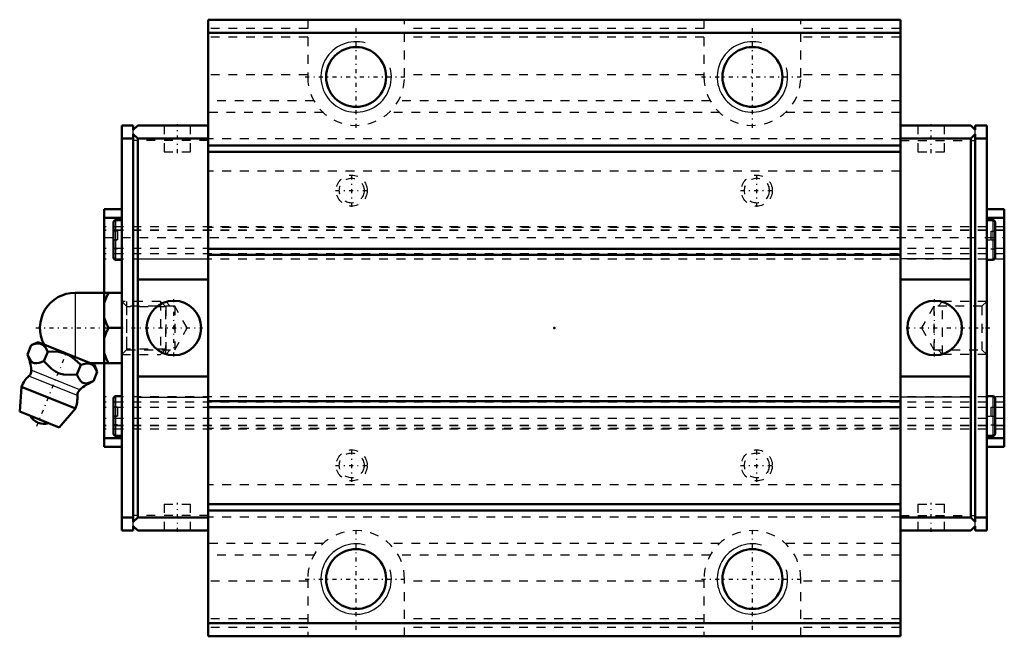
# Model space of a CAD drawing. Header units: millimetres. Extents: x -61 to 51, y -35 to 35.
import ezdxf

# ---------------------------------------------------------------- set-up
doc = ezdxf.new("R2010")
doc.units = ezdxf.units.MM
doc.linetypes.add('Center', pattern=[1.5, 0.45, -0.5, 0.05, -0.5])
doc.linetypes.add('Dashed', pattern=[2, 1, -1])
for name, color, linetype, lineweight in [('2d ConnectionPoints', 7, 'Continuous', 50), ('AM_0', 7, 'Continuous', 50), ('AM_4', 3, 'Continuous', 25), ('AM_5', 3, 'Continuous', 25), ('AM_7', 7, 'Center', 25), ('AM_9', 6, 'Dashed', 25)]:
    doc.layers.add(name, color=color, linetype=linetype, lineweight=lineweight)

# ---------------------------------------------------------------- blocks, each defined once
blk = doc.blocks.new('1_x4793kuovgn6us4rvgus6l32j________0_in_HSR25LC1SS_GK__BLOCK_1B_M6F__4')
at = {"layer": 'AM_0'}
for p, q in [((-54.4, 4), (-49.1, 4)), ((-51.1, 4), (-51.1, -4)), ((-50.6, 0), (-49.1, 0)), ((-59.82, -3), (-59.39, -1.93)), ((-58.61, -1.6), (-59.39, -1.93)), ((-52.22, -4.18), (-58.61, -1.6)), ((-57.95, -3.76), (-57.52, -2.69)), ((-54.2, -5.27), (-53.77, -4.2)), ((-52.68, -4), (-49.1, -4)), ((-51.89, -4.96), (-52.22, -4.18)), ((-52.33, -6.03), (-51.89, -4.96)), ((-60.5, -6.67), (-60.7, -9.49)), ((-54.38, -9.14), (-60.5, -6.67)), ((-56.21, -11.31), (-60.7, -9.49)), ((-56.21, -11.31), (-54.38, -9.14))]:
    blk.add_line(p, q, dxfattribs=at)
for points in [[(-50.6, 4), (-50.89, 3.44), (-51.1, 2.85)], [(-51.1, 1.15), (-51.04, 0.96), (-50.85, 0.47), (-50.6, 0)], [(-50.6, 0), (-50.89, -0.56), (-51.1, -1.15)], [(-57.52, -2.69), (-57.78, -2.21), (-57.94, -2.01), (-58.14, -1.86), (-58.44, -1.76), (-58.79, -1.75), (-59.09, -1.82), (-59.39, -1.93)], [(-59.82, -3), (-59.64, -3.4), (-59.42, -3.74), (-59.23, -3.91), (-59.01, -4), (-58.76, -4.01), (-58.5, -3.96), (-57.95, -3.76)], [(-53.77, -4.2), (-54.17, -3.79), (-54.61, -3.42), (-55.13, -3.09), (-55.71, -2.85), (-56.31, -2.71), (-56.93, -2.67), (-57.52, -2.69)], [(-51.1, -2.85), (-51.04, -3.04), (-50.85, -3.53), (-50.6, -4)], [(-57.95, -3.76), (-57.52, -4.23), (-57.1, -4.62), (-56.63, -4.95), (-56.2, -5.15), (-55.74, -5.26), (-54.97, -5.32), (-54.2, -5.27)], [(-51.89, -4.96), (-52.15, -4.48), (-52.32, -4.28), (-52.51, -4.14), (-52.82, -4.03), (-53.17, -4.03), (-53.47, -4.09), (-53.77, -4.2)], [(-54.2, -5.27), (-54.02, -5.67), (-53.8, -6.01), (-53.61, -6.18), (-53.39, -6.27), (-53.14, -6.29), (-52.88, -6.24), (-52.33, -6.03)]]:
    blk.add_lwpolyline(points, dxfattribs=at)
for centre, radius, start, end in [((-54.4, 0), 4, 90, 207.9876), ((-65.37, -5.29), 6, 4.8448, 22.4683), ((-57.44, -7.9), 3.3, 131.9787, 158), ((-60.18, -4.86), 0.8, 311.9787, 4.8448), ((-49.93, -11.53), 6, 113.5458, 131.1552), ((-57.44, -7.9), 3.3, 338, 4.0213), ((-53.35, -7.62), 0.8, 131.1552, 184.0213), ((-57.91, -9.07), 1.82, 210.1342, 285.8658)]:
    blk.add_arc(centre, radius, start, end, dxfattribs=at)
at = {"layer": 'AM_4'}
for p, q in [((-54.4, 4), (-54.4, -3.3)), ((-54.15, -7.67), (-59.65, -5.45)), ((-53.88, -7.01), (-59.39, -4.79))]:
    blk.add_line(p, q, dxfattribs=at)
at = {"layer": 'AM_5', "linetype": 'Dashed'}
for p, q in [((-48.56, 3), (-48.56, -3)), ((-44.1, 2.39), (-48.56, 2.39)), ((-44.1, -2.39), (-48.56, -2.39))]:
    blk.add_line(p, q, dxfattribs=at)
at = {"layer": 'AM_7'}
for p, q in [((-58.87, 0), (-39.94, 0)), ((-58.76, -11.15), (-55.26, -2.5))]:
    blk.add_line(p, q, dxfattribs=at)
at = {"layer": 'AM_9'}
for p, q in [((-44.71, 3), (-49.1, 3)), ((-44.71, 3), (-44.71, -3)), ((-44.1, 2.39), (-44.71, 3)), ((-44.1, 2.39), (-44.1, -2.39)), ((-49.1, -3), (-44.71, -3)), ((-44.71, -3), (-44.1, -2.39))]:
    blk.add_line(p, q, dxfattribs=at)
blk = doc.blocks.new('2_HSR25LCSSB_M6F11_S_0_in_HSR25LC1SS_GK__BLOCK_1B_M6F__4')
at = {"layer": 'AM_0'}
for p, q in [((39.3, 35), (-39.3, 35)), ((-39.3, 35), (-39.3, -35)), ((39.3, 35), (39.3, -35)), ((39.3, 33.5), (-39.3, 33.5)), ((-47.8, 23), (-49.1, 23)), ((-49.1, 23), (-49.1, -23)), ((-47.8, 23), (-47.8, 22.5)), ((-47.8, 22.5), (-47.3, 23)), ((-39.3, 23), (-47.3, 23)), ((39.3, 23), (47.3, 23)), ((47.8, 22.5), (47.3, 23)), ((47.8, 23), (47.8, 22.5)), ((47.8, 23), (49.1, 23)), ((49.1, -23), (49.1, 23)), ((-47.8, 21.5), (-49.1, 21.5)), ((-47.3, 21.5), (-47.8, 22)), ((-47.8, 22), (-47.8, -22)), ((-47.3, -21.5), (-47.3, 21.5)), ((-39.3, 21.5), (-47.3, 21.5)), ((39.3, 21.5), (47.3, 21.5)), ((47.3, 21.5), (47.8, 22)), ((47.3, -21.5), (47.3, 21.5)), ((47.8, 22), (47.8, -22)), ((47.8, 21.5), (49.1, 21.5)), ((39.3, 20.7), (-39.3, 20.7)), ((39.3, 20), (-39.3, 20)), ((-51.1, 13.5), (-51.1, 4)), ((-51.1, 13.5), (-49.1, 13.5)), ((51.1, 13.5), (49.1, 13.5)), ((51.1, 13.5), (51.1, -13.5)), ((-51.1, 12.5), (-49.1, 12.5)), ((51.1, 12.5), (49.1, 12.5)), ((-50.05, 12.01), (-50.05, 7.99)), ((-49.1, 12.25), (-49.81, 12.25)), ((49.81, 12.25), (49.1, 12.25)), ((50.05, 12.01), (50.05, 7.99)), ((39.3, 9), (-39.3, 9)), ((39.3, 8.3), (-39.3, 8.3)), ((-49.81, 7.75), (-49.1, 7.75)), ((49.1, 7.75), (49.81, 7.75)), ((-47.3, 5.5), (-39.3, 5.5)), ((47.3, 5.5), (39.3, 5.5)), ((-51.1, -4), (-51.1, -13.5)), ((-47.3, -5.5), (-39.3, -5.5)), ((47.3, -5.5), (39.3, -5.5)), ((-49.1, -7.75), (-49.81, -7.75)), ((49.81, -7.75), (49.1, -7.75)), ((-50.05, -7.99), (-50.05, -12.01)), ((39.3, -8.3), (-39.3, -8.3)), ((50.05, -7.99), (50.05, -12.01)), ((39.3, -9), (-39.3, -9)), ((-49.81, -12.25), (-49.1, -12.25)), ((49.1, -12.25), (49.81, -12.25)), ((-51.1, -12.5), (-49.1, -12.5)), ((51.1, -12.5), (49.1, -12.5)), ((-51.1, -13.5), (-49.1, -13.5)), ((51.1, -13.5), (49.1, -13.5)), ((39.3, -20), (-39.3, -20)), ((39.3, -20.7), (-39.3, -20.7)), ((-47.8, -21.5), (-49.1, -21.5)), ((-47.8, -22), (-47.3, -21.5)), ((-39.3, -21.5), (-47.3, -21.5)), ((39.3, -21.5), (47.3, -21.5)), ((47.8, -22), (47.3, -21.5)), ((47.8, -21.5), (49.1, -21.5)), ((-47.8, -23), (-49.1, -23)), ((-47.3, -23), (-47.8, -22.5)), ((-47.8, -22.5), (-47.8, -23)), ((-39.3, -23), (-47.3, -23)), ((39.3, -23), (47.3, -23)), ((47.3, -23), (47.8, -22.5)), ((47.8, -22.5), (47.8, -23)), ((47.8, -23), (49.1, -23)), ((39.3, -33.5), (-39.3, -33.5)), ((39.3, -35), (-39.3, -35))]:
    blk.add_line(p, q, dxfattribs=at)
for centre, radius in [((-22.5, 28.5), 3.4), ((22.5, 28.5), 3.4), ((-43.19, 0), 3.1), ((43.19, 0), 3.1), ((-22.5, -28.5), 3.4), ((22.5, -28.5), 3.4)]:
    blk.add_circle(centre, radius, dxfattribs=at)
for centre, start, end in [((-49.81, 12.01), 90, 180), ((49.81, 12.01), 360, 90), ((-49.81, 7.99), 180, 270), ((49.81, 7.99), 270, 0), ((-49.81, -7.99), 90, 180), ((49.81, -7.99), 360, 90), ((-49.81, -12.01), 180, 270), ((49.81, -12.01), 270, 0)]:
    blk.add_arc(centre, 0.237, start, end, dxfattribs=at)
at = {"layer": 'AM_4'}
for p, q in [((-49.81, 12.25), (-49.81, 7.75)), ((49.81, 12.25), (49.81, 7.75)), ((-47.3, 7.87), (-39.3, 7.87)), ((47.3, 7.87), (39.3, 7.87)), ((-49.81, -7.75), (-49.81, -12.25)), ((49.81, -7.75), (49.81, -12.25)), ((-47.3, -7.87), (-39.3, -7.87)), ((47.3, -7.87), (39.3, -7.87))]:
    blk.add_line(p, q, dxfattribs=at)
at = {"layer": 'AM_5', "linetype": 'Dashed'}
for p, q in [((-44.1, -3), (-44.1, 3)), ((-43.6, 2.46), (-44.1, 3)), ((43.6, 2.46), (44.1, 3)), ((44.1, -3), (44.1, 3)), ((49.1, 3), (44.1, 3)), ((-43.6, -2.46), (-44.1, -3)), ((43.6, -2.46), (44.1, -3)), ((49.1, -3), (44.1, -3))]:
    blk.add_line(p, q, dxfattribs=at)
at = {"layer": 'AM_5'}
for centre in [(-22.5, 28.5), (22.5, 28.5), (-22.5, -28.5), (22.5, -28.5)]:
    blk.add_arc(centre, 4, 75, 15, dxfattribs=at)
at = {"layer": 'AM_7'}
for p, q in [((-22.5, 22.73), (-22.5, 34.27)), ((22.5, 22.73), (22.5, 34.27)), ((-28.27, 28.5), (-16.73, 28.5)), ((16.73, 28.5), (28.27, 28.5)), ((-42.8, 19.85), (-42.8, 23.15)), ((42.8, 19.85), (42.8, 23.15)), ((-23, 13.75), (-23, 17.45)), ((23, 13.75), (23, 17.45)), ((-24.85, 15.6), (-21.15, 15.6)), ((21.15, 15.6), (24.85, 15.6)), ((-50.1, 10), (-49.05, 10)), ((49.05, 10), (50.1, 10)), ((-43.19, -3.25), (-43.19, 3.26)), ((43.19, -3.25), (43.19, 3.26)), ((39.94, 0), (49.47, 0)), ((-50.1, -10), (-49.05, -10)), ((49.05, -10), (50.1, -10)), ((-23, -17.45), (-23, -13.75)), ((23, -17.45), (23, -13.75)), ((-24.85, -15.6), (-21.15, -15.6)), ((21.15, -15.6), (24.85, -15.6)), ((-42.8, -23.15), (-42.8, -19.85)), ((42.8, -23.15), (42.8, -19.85)), ((-22.5, -34.27), (-22.5, -22.73)), ((22.5, -34.27), (22.5, -22.73)), ((-28.27, -28.5), (-16.73, -28.5)), ((16.73, -28.5), (28.27, -28.5))]:
    blk.add_line(p, q, dxfattribs=at)
at = {"layer": 'AM_9'}
for p, q in [((-28, 35), (-28, 28.5)), ((-17, 28.5), (-17, 35)), ((17, 35), (17, 28.5)), ((28, 28.5), (28, 35)), ((-28, 34), (-39.3, 34)), ((17, 34), (-17, 34)), ((39.3, 34), (28, 34)), ((-28, 33), (-39.3, 33)), ((17, 33), (-17, 33)), ((39.3, 33), (28, 33)), ((-28, 28.74), (-39.3, 28.74)), ((17, 28.74), (-17, 28.74)), ((39.3, 28.74), (28, 28.74)), ((-27.28, 25.79), (-39.3, 25.79)), ((17.72, 25.79), (-17.72, 25.79)), ((39.3, 25.79), (27.28, 25.79)), ((-26.22, 24.45), (-39.3, 24.45)), ((18.78, 24.45), (-18.78, 24.45)), ((39.3, 24.45), (26.22, 24.45)), ((-47.8, 22), (-47.8, 22.5)), ((-44.3, 23), (-44.3, 20)), ((-41.3, 20), (-41.3, 23)), ((41.3, 23), (41.3, 20)), ((44.3, 20), (44.3, 23)), ((47.8, 22), (47.8, 22.5)), ((-39.3, 21.3), (-47.8, 21.3)), ((39.3, 21.49), (-39.3, 21.49)), ((39.3, 21.3), (47.8, 21.3)), ((-44.3, 20), (-41.3, 20)), ((41.3, 20), (44.3, 20)), ((39.3, 17.8), (-39.3, 17.8)), ((51.1, 11.5), (-51.1, 11.5)), ((39.3, 11.4), (-39.3, 11.4)), ((51.1, 11.09), (-51.1, 11.09)), ((51.1, 11.08), (-51.1, 11.08)), ((-51.1, 10.28), (51.1, 10.28)), ((-49.58, 11), (-50.05, 11)), ((-49.58, 11), (-49.58, 9)), ((49.58, 11), (50.05, 11)), ((49.58, 11), (49.58, 9)), ((51.1, 9.03), (-51.1, 9.03)), ((51.1, 9.03), (-51.1, 9.03)), ((-49.58, 10), (-50.05, 10)), ((-49.58, 9), (-50.05, 9)), ((49.58, 10), (50.05, 10)), ((49.58, 9), (50.05, 9)), ((51.1, 8.41), (-51.1, 8.41)), ((51.1, 7.8), (-51.1, 7.8)), ((-48.56, 2.46), (-49.1, 3)), ((-43.1, 2.46), (-48.56, 2.46)), ((-48.56, 2.46), (-48.56, -2.46)), ((-41.68, 0), (-43.1, 2.46)), ((-43.1, 2.46), (-43.1, -2.46)), ((43.1, 2.46), (41.68, 0)), ((48.56, 2.46), (43.1, 2.46)), ((43.1, 2.46), (43.1, -2.46)), ((49.1, 3), (48.56, 2.46)), ((48.56, 2.46), (48.56, -2.46)), ((-43.1, -2.46), (-41.68, 0)), ((41.68, 0), (43.1, -2.46)), ((-49.1, -3), (-48.56, -2.46)), ((-48.56, -2.46), (-43.1, -2.46)), ((43.1, -2.46), (48.56, -2.46)), ((48.56, -2.46), (49.1, -3)), ((51.1, -7.8), (-51.1, -7.8)), ((51.1, -8.41), (-51.1, -8.41)), ((51.1, -9.03), (-51.1, -9.03)), ((51.1, -9.03), (-51.1, -9.03)), ((-49.58, -9), (-50.05, -9)), ((-49.58, -10), (-50.05, -10)), ((-49.58, -9), (-49.58, -11)), ((49.58, -9), (50.05, -9)), ((49.58, -9), (49.58, -11)), ((49.58, -10), (50.05, -10)), ((51.1, -10.28), (-51.1, -10.28)), ((51.1, -11.08), (-51.1, -11.08)), ((51.1, -11.09), (-51.1, -11.09)), ((-49.58, -11), (-50.05, -11)), ((49.58, -11), (50.05, -11)), ((51.1, -11.5), (-51.1, -11.5)), ((39.3, -11.4), (-39.3, -11.4)), ((39.3, -17.8), (-39.3, -17.8)), ((-44.3, -20), (-41.3, -20)), ((-44.3, -20), (-44.3, -23)), ((-41.3, -23), (-41.3, -20)), ((41.3, -20), (44.3, -20)), ((41.3, -20), (41.3, -23)), ((44.3, -23), (44.3, -20)), ((-39.3, -21.3), (-47.8, -21.3)), ((-47.8, -22.5), (-47.8, -22)), ((39.3, -21.49), (-39.3, -21.49)), ((39.3, -21.3), (47.8, -21.3)), ((47.8, -22.5), (47.8, -22)), ((-26.22, -24.45), (-39.3, -24.45)), ((18.78, -24.45), (-18.78, -24.45)), ((39.3, -24.45), (26.22, -24.45)), ((-27.28, -25.79), (-39.3, -25.79)), ((17.72, -25.79), (-17.72, -25.79)), ((39.3, -25.79), (27.28, -25.79)), ((-28, -28.74), (-39.3, -28.74)), ((-28, -28.5), (-28, -35)), ((-17, -35), (-17, -28.5)), ((17, -28.74), (-17, -28.74)), ((17, -28.5), (17, -35)), ((28, -35), (28, -28.5)), ((39.3, -28.74), (28, -28.74)), ((-28, -33), (-39.3, -33)), ((17, -33), (-17, -33)), ((39.3, -33), (28, -33)), ((-28, -34), (-39.3, -34)), ((17, -34), (-17, -34)), ((39.3, -34), (28, -34))]:
    blk.add_line(p, q, dxfattribs=at)
for centre, radius in [((-23, 15.6), 1.76), ((-23, 15.6), 1.41), ((23, 15.6), 1.76), ((23, 15.6), 1.41), ((-23, -15.6), 1.76), ((-23, -15.6), 1.41), ((23, -15.6), 1.76), ((23, -15.6), 1.41)]:
    blk.add_circle(centre, radius, dxfattribs=at)
for centre, start, end in [((-22.5, 28.5), 180, 0), ((22.5, 28.5), 180, 0), ((-22.5, -28.5), 360, 180), ((22.5, -28.5), 360, 180)]:
    blk.add_arc(centre, 5.5, start, end, dxfattribs=at)

msp = doc.modelspace()

# ---------------------------------------------------------------- linework, layer by layer
at = {"layer": '2d ConnectionPoints'}
for p in [(-49.1, 0), (0, 0), (49.1, 0)]:
    msp.add_point(p, dxfattribs=at)

# ---------------------------------------------------------------- block references
for name in ['2_HSR25LCSSB_M6F11_S_0_in_HSR25LC1SS_GK__BLOCK_1B_M6F__4', '1_x4793kuovgn6us4rvgus6l32j________0_in_HSR25LC1SS_GK__BLOCK_1B_M6F__4']:
    msp.add_blockref(name, (0, 0))

doc.saveas('drawing.dxf')
